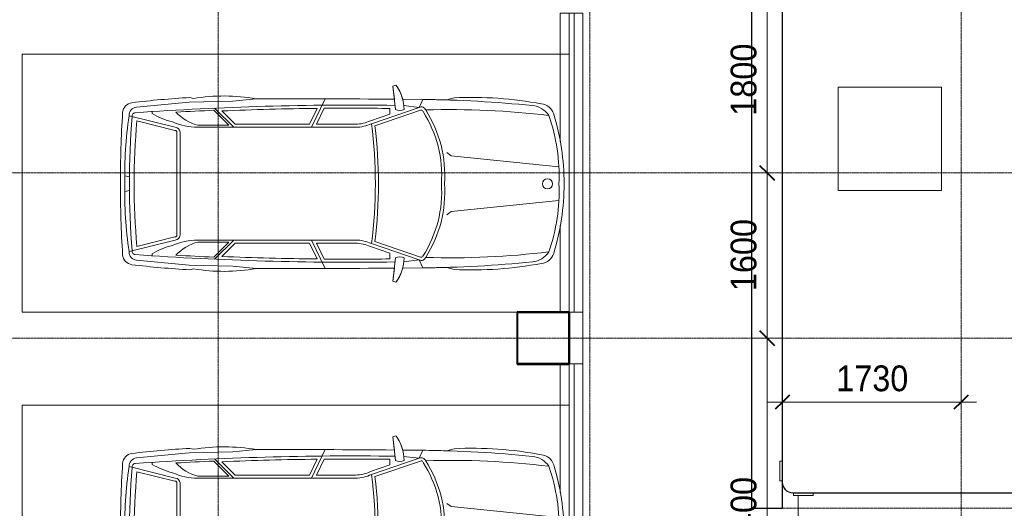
# Model space of a CAD drawing. Header units: millimetres. Extents: x 5617 to 106392, y -10603 to 59260.
# Tile 36 of 44: x 84352 to 93896, y 34850 to 39586. Entities that reach past the tile are written whole.
import ezdxf

# ---------------------------------------------------------------- set-up
doc = ezdxf.new("R2010")
doc.units = ezdxf.units.MM
for name, pattern in [('ADSK_Линия сетки', [25, 20, -2.5, 0, -2.5]), ('Линия сетки', [25, 20, -2.5, 0, -2.5]), ('Осевая', [14, 10, -2, 0, -2])]:
    doc.linetypes.add(name, pattern=pattern)
for name, color, linetype, lineweight in [('Кабельные лотки', 7, 'Continuous', 18), ('Обобщенные модели', 7, 'Continuous', 18), ('Окна', 7, 'Continuous', 18), ('Осевая линия', 7, 'Осевая', 18), ('Оси', 7, 'Continuous', 9), ('Парковка', 7, 'Continuous', 18), ('Перекрытия', 7, 'Continuous', 18), ('Размеры', 7, 'Continuous', 9), ('Размеры-100', 7, 'Continuous', 9), ('Соединительные детали кабельных лотков', 7, 'Continuous', 18), ('Стены разрез', 7, 'Continuous', 40), ('Элементы узлов', 7, 'Continuous', 18)]:
    doc.layers.add(name, color=color, linetype=linetype, lineweight=lineweight)
doc.styles.add('Arial', font='arial.ttf', dxfattribs={"width": 0.9, "height": 250})
doc.dimstyles.new('Основной_2_5_мм', dxfattribs={"dimscale": 304.8, "dimtxt": 255.06485, "dimasz": 0.463911, "dimexe": 0.492126, "dimexo": 0.492126, "dimgap": 0.098425, "dimtad": 1, "dimdec": 0, "dimdsep": 46, "dimtxsty": 'Arial', "dimblk1": 'OBLIQUE', "dimblk2": 'OBLIQUE', "dimsah": 1, "dimcen": 0.09, "dimdle": 0.492126, "dimazin": 2, "dimtfac": 1, "dimtdec": 4, "dimtix": 1, "dimtmove": 0, "dimatfit": 3, "dimfxl": 1, "dimtvp": 1, "dimtolj": 1, "dimtzin": 0, "dimlwd": 20, "dimlwe": 20, "dimarcsym": 2})

# ---------------------------------------------------------------- blocks, each defined once
blk = doc.blocks.new('105_Приямок_C крышкой - 1000x1000-V3-МКСС_LB02_-11_400__Кабельные конструкции_Лотки_3')
at = {"layer": 'Обобщенные модели', "color": 254, "true_color": 0xcccccc}
for p, q in [((-500, -500), (-500, 500)), ((-500, 500), (500, 500)), ((500, 500), (500, -500)), ((500, -500), (-500, -500))]:
    blk.add_line(p, q, dxfattribs=at)
blk = doc.blocks.new('CP_ДШ_Hanytex_TopJoint 24C_Половина - CP_ДШ_Hanytex_TopJoint 24C_Половина-3657771-МКСС_LB02_-11_400__Кабельные конструкции_Лотки_3')
at = {"layer": 'Обобщенные модели', "color": 254, "true_color": 0xcccccc}
for p, q in [((0, -25), (0, 110)), ((500, 110), (0, 110)), ((500, 110), (500, -25)), ((500, -25), (0, -25))]:
    blk.add_line(p, q, dxfattribs=at)
blk = doc.blocks.new('CP_ДШ_Hanytex_TopJoint 24C - CP_ДШ_Hanytex_TopJoint 24C-3950266-МКСС_LB02_-11_400__Кабельные конструкции_Лотки_3')
at = {"layer": 'Обобщенные модели', "color": 254, "true_color": 0xcccccc}
for p, q in [((0, -110), (0, 110)), ((840.8, 110), (0, 110)), ((2900, 110), (1651.5, 110)), ((2900, 110), (2900, -110)), ((2900, 25), (0, 25)), ((0, 25), (0, -25)), ((2900, -25), (2900, 25)), ((0, -25), (2900, -25)), ((2900, -110), (0, -110))]:
    blk.add_line(p, q, dxfattribs=at)
blk = doc.blocks.new('CP_ДШ_Hanytex_TopJoint 24C - CP_ДШ_Hanytex_TopJoint 24C-3950267-МКСС_LB02_-11_400__Кабельные конструкции_Лотки_3')
at = {"layer": 'Обобщенные модели', "color": 254, "true_color": 0xcccccc}
for p, q in [((0, -110), (0, 110)), ((740.8, 110), (0, 110)), ((2800, 110), (1551.5, 110)), ((2800, 110), (2800, -110)), ((2800, 25), (0, 25)), ((0, 25), (0, -25)), ((2800, -25), (2800, 25)), ((0, -25), (2800, -25)), ((2800, -110), (0, -110))]:
    blk.add_line(p, q, dxfattribs=at)
blk = doc.blocks.new('199_Парковочные места 3 класса и МГН - Средний класс-5604848-МКСС_LB02_-11_400__Кабельные конструкции_Лотки_3')
at = {"layer": 'Парковка', "color": 254, "true_color": 0xcccccc}
for p, q in [((0, -5300), (0, 0)), ((0, 0), (2500, 0)), ((2500, 0), (2500, -5300)), ((2500, -5300), (0, -5300))]:
    blk.add_line(p, q, dxfattribs=at)
at = {"layer": 'Элементы узлов', "color": 254, "true_color": 0xcccccc}
for p, q in [((983.8, -1142.3), (1089.6, -98.7)), ((1523.8, -1142.3), (1418.1, -98.7)), ((422.3, -1114.3), (442.5, -1185.5)), ((422.3, -1114.3), (442.5, -1185.5)), ((952.8, -1185.7), (983.8, -1142.3)), ((1554.8, -1185.7), (1523.8, -1142.3)), ((2085.4, -1114.3), (2065.2, -1185.5)), ((2065.2, -1185.5), (2085.4, -1114.3)), ((435.9, -1612.5), (437.8, -1418.4)), ((437.8, -1418.4), (435.9, -1612.5)), ((515.3, -1452.5), (437.8, -1418.4)), ((1992.3, -1452.5), (2069.9, -1418.4)), ((2071.8, -1612.5), (2069.9, -1418.4)), ((2071.8, -1612.5), (2069.9, -1418.4)), ((515.3, -1452.5), (496.7, -1604.6)), ((515.3, -1452.5), (672.7, -1914.3)), ((542.8, -1440), (693.3, -1881.5)), ((1964.9, -1440), (1814.4, -1881.5)), ((1992.3, -1452.5), (1834.9, -1914.3)), ((1992.3, -1452.5), (2010.9, -1604.6)), ((297.9, -1678.4), (307.5, -1706.8)), ((297.9, -1678.4), (307.5, -1706.8)), ((307.5, -1706.8), (535.8, -1682.8)), ((307.5, -1706.8), (435.2, -1693.4)), ((2200.1, -1706.8), (1971.9, -1682.8)), ((2072.4, -1693.4), (2200.1, -1706.8)), ((2209.8, -1678.4), (2200.1, -1706.8)), ((2200.1, -1706.8), (2209.8, -1678.4)), ((580.4, -1736.3), (524.7, -1736.3)), ((580.4, -1736.3), (644.8, -1925.3)), ((1927.3, -1736.3), (1862.8, -1925.3)), ((1927.3, -1736.3), (1982.9, -1736.3)), ((677.7, -2069.4), (677.7, -2449.4)), ((707.7, -2069.1), (707.7, -3598.1)), ((1800, -2069.1), (1799.9, -3598.1)), ((1830, -2069.4), (1830, -2449.4)), ((707.7, -2497.5), (431.5, -2362.6)), ((677.7, -2449.4), (523.4, -2374)), ((1800, -2497.5), (2076.1, -2362.6)), ((1830, -2449.4), (1984.3, -2374)), ((677.7, -2516.2), (524, -2441.1)), ((1830, -2516.2), (1983.6, -2441.1)), ((677.7, -2516.2), (677.7, -3236.7)), ((1830, -2516.2), (1830, -3236.7)), ((453.3, -3259.9), (431.6, -3033.4)), ((2054.4, -3259.9), (2076.1, -3033.4)), ((677.7, -3236.7), (548.7, -3365.7)), ((1830, -3236.7), (1959, -3365.7)), ((462.6, -3681.8), (453.3, -3259.9)), ((707.7, -3249.1), (521.7, -3435.1)), ((687.7, -3297.4), (542, -3443)), ((687.7, -3297.4), (687.7, -3598.1)), ((1799.9, -3249.1), (1986, -3435.1)), ((1819.9, -3297.4), (1819.9, -3598.1)), ((1819.9, -3297.4), (1965.6, -3443)), ((2045.1, -3681.8), (2054.4, -3259.9)), ((419.2, -3675.6), (428.5, -3641.5)), ((428.5, -3641.5), (419.2, -3675.6)), ((511.9, -4192.1), (462.6, -3681.8)), ((1995.8, -4192.1), (2045.1, -3681.8)), ((2088.5, -3675.6), (2079.2, -3641.5)), ((2088.5, -3675.6), (2079.2, -3641.5)), ((707.7, -3817), (596, -4265.1)), ((1253.8, -3770.9), (753.8, -3770.9)), ((1253.8, -3800.9), (753.8, -3800.9)), ((1253.8, -3770.9), (1753.8, -3770.9)), ((1253.8, -3800.9), (1753.8, -3800.9)), ((1799.9, -3817), (1911.6, -4265.1)), ((737.9, -3819.8), (645.9, -4188.9)), ((1769.7, -3819.8), (1861.7, -4188.9)), ((574.3, -4041.7), (555, -4041.7)), ((1933.4, -4041.7), (1952.6, -4041.7)), ((1188.1, -4261.3), (1176.6, -4307.4)), ((1319.5, -4261.3), (1331, -4307.4))]:
    blk.add_line(p, q, dxfattribs=at)
blk.add_circle((1255.7, -208.4), 49.6, dxfattribs=at)
for centre, radius, start, end in [((1253.8, -2377.4), 2329.4, 90.0001, 106.87163), ((1253.8, -2377.4), 2329.4, 90.0001, 106.87163), ((1253.8, -2377.4), 2329.4, 73.12837, 89.9999), ((1253.8, -2377.4), 2329.4, 73.12837, 89.9999), ((617.5, -279.1), 136.8, 106.87163, 175.06646), ((617.5, -279.1), 136.8, 106.87163, 175.06646), ((1178.2, -1868.5), 1772, 87.55356, 109.28685), ((1329.5, -1868.5), 1772, 70.71315, 92.44644), ((1890.2, -279.1), 136.8, 4.93354, 73.12837), ((1890.2, -279.1), 136.8, 4.93354, 73.12837), ((3990.7, -937.1), 3572.9, 169.19502, 182.84297), ((3990.7, -937.1), 3572.9, 169.19502, 182.84297), ((710.3, -375.7), 214.7, 123.15565, 174.25868), ((8357.7, -1141), 7822.1, 173.06091, 181.81947), ((1797.4, -375.7), 214.7, 5.74132, 56.84435), ((-5850.1, -1141), 7822.1, 358.18053, 6.93909), ((-1483.1, -937.1), 3572.9, 357.15703, 10.80498), ((-1483.1, -937.1), 3572.9, 357.15703, 10.80498), ((12318.1, -1542.7), 11881, 174.25868, 179.4003), ((-9810.4, -1542.7), 11881, 0.5997, 5.74132), ((12318.1, -1542.7), 11881, 178.27689, 179.4003), ((1172.2, -2380), 1175.5, 86.01808, 122.56229), ((1172.2, -2380), 1145.5, 85.91361, 122.56229), ((1335.5, -2380), 1175.5, 57.43771, 93.98192), ((1335.5, -2380), 1145.5, 57.23043, 94.08639), ((-9810.4, -1542.7), 11881, 0.5997, 1.72311), ((555, -1431.5), 44.9, 110.13727, 207.92346), ((555, -1431.5), 14.9, 110.13727, 214.65666), ((1952.7, -1431.5), 14.9, 325.34334, 79.17584), ((1952.7, -1431.5), 44.9, 332.07654, 69.86273), ((545.7, -2019.9), 421.9, 91.34489, 125.96656), ((545.7, -2019.9), 421.9, 105.08018, 125.96656), ((444.1, -1640.4), 100.9, 335.18442, 24.81558), ((2063.5, -1640.4), 100.9, 155.18442, 204.81558), ((1962, -2019.9), 421.9, 54.03344, 88.65511), ((1962, -2019.9), 421.9, 54.03344, 74.91982), ((122294.8, -2693.9), 121863.7, 179.529578, 180.159624), ((122294.8, -2693.9), 121863.7, 179.529578, 180.159624), ((29999.8, -2117.9), 29507.5, 179.16337, 184.05433), ((-27492.1, -2117.9), 29507.5, 355.94567, 0.83663), ((-119787.1, -2693.9), 121863.7, 359.840376, 0.470422), ((-119787.1, -2693.9), 121863.7, 359.840376, 0.470422), ((29999.8, -2117.9), 29477.5, 179.25824, 180.49792), ((-27492.1, -2117.9), 29477.5, 359.50208, 0.74176), ((1253.8, -6444.6), 4567.5, 82.69086, 97.30888), ((1253.8, -6444.6), 4597.5, 82.99641, 97.00333), ((308.1, -2077.9), 369.7, 1.31708, 24.38604), ((308.1, -2077.9), 399.7, 1.26668, 24.1731), ((2199.5, -2077.9), 399.7, 155.8269, 178.73332), ((2199.5, -2077.9), 369.7, 155.61396, 178.68292), ((29999.8, -2117.9), 29477.5, 180.62835, 182.42614), ((-27492.1, -2117.9), 29477.5, 357.57386, 359.37165), ((2197.9, -3346.5), 1793.9, 169.94924, 189.46651), ((2197.9, -3346.5), 1793.9, 169.94924, 189.46651), ((309.7, -3346.5), 1793.9, 350.53349, 10.05076), ((309.7, -3346.5), 1793.9, 350.53349, 10.05076), ((29999.8, -2117.9), 29487.5, 182.57574, 183.2896), ((-27492.1, -2117.9), 29487.5, 356.7104, 357.42426), ((270, -3491.9), 431, 312.44171, 345.73967), ((104.4, -3598.1), 603.3, 335.9999, 0.0001), ((2403.2, -3598.1), 603.3, 179.9999, 204.0001), ((2237.6, -3491.9), 431, 194.26033, 227.55829), ((9206.1, -3181.8), 8800.8, 183.21671, 186.88355), ((9206.1, -3181.8), 8800.8, 183.21671, 186.88355), ((-6698.4, -3181.8), 8800.8, 353.11645, 356.78329), ((-6698.4, -3181.8), 8800.8, 353.11645, 356.78329), ((753.8, -3817), 46.1, 90, 180), ((753.8, -3817), 16.1, 90, 189.78728), ((1753.8, -3817), 46.1, 0, 90), ((1753.8, -3817), 16.1, 350.21272, 90), ((-103, -3648.4), 783.2, 329.85536, 345.58144), ((2610.7, -3648.4), 783.2, 194.41856, 210.14464), ((592.6, -4184.1), 81.1, 185.69288, 272.42286), ((1253.8, 2688.8), 6904.6, 264.9489, 275.0511), ((1915.1, -4184.1), 81.1, 267.57714, 354.30712), ((571.1, -4224.2), 103.1, 186.88355, 266.35928), ((571.1, -4224.2), 103.1, 186.88355, 266.35928), ((599.8, -4201.7), 33.8, 184.05433, 277.09501), ((1185.4, -179.7), 4127.7, 261.79078, 270.94992), ((1253.8, 3792.2), 8053.7, 265.37189, 274.62811), ((1322.3, -179.7), 4127.7, 269.05008, 278.20922), ((1907.8, -4201.7), 33.8, 262.90499, 355.94567), ((1936.5, -4224.2), 103.1, 273.64072, 353.11645), ((1936.5, -4224.2), 103.1, 273.64072, 353.11645), ((1249.8, 6442.3), 10791.2, 266.35928, 270.02128), ((1249.8, 6442.3), 10791.2, 266.35928, 270.02128), ((1257.8, 6442.3), 10791.2, 269.97872, 273.64072), ((1257.8, 6442.3), 10791.2, 269.97872, 273.64072)]:
    blk.add_arc(centre, radius, start, end, dxfattribs=at)
blk = doc.blocks.new('135_SLK_GD_AR_rvt-1-МКСС_LB02_-11_400__Кабельные конструкции_Лотки_3')
at = {"layer": 'Перекрытия', "color": 254, "true_color": 0xcccccc}
for p, q in [((77960, 38930), (78960, 38930)), ((77960, 37930), (77960, 38930)), ((78960, 38930), (78960, 37930)), ((78960, 37930), (77960, 37930)), ((74850, 36250), (74850, 36750)), ((74850, 36750), (75265, 36750)), ((75265, 36250), (74850, 36250))]:
    blk.add_line(p, q, dxfattribs=at)
at = {"layer": 'Стены разрез', "color": 254, "true_color": 0xcccccc}
for p, q in [((75352, 36752), (74848, 36752)), ((74848, 36752), (74848, 36750)), ((74848, 36750), (74848, 36250)), ((74850, 36750), (75350, 36750)), ((74850, 36250), (74850, 36750)), ((75350, 36750), (75350, 36250)), ((75352, 36750), (75352, 36752)), ((75352, 36248), (75352, 36750)), ((74848, 36250), (74848, 36248)), ((74848, 36248), (75350, 36248)), ((75350, 36250), (74850, 36250)), ((75350, 36248), (75352, 36248))]:
    blk.add_line(p, q, dxfattribs=at)
at = {"layer": 'Обобщенные модели', "color": 254, "lineweight": 18, "true_color": 0xcccccc}
for name, p, rotation in [('CP_ДШ_Hanytex_TopJoint 24C - CP_ДШ_Hanytex_TopJoint 24C-3950266-МКСС_LB02_-11_400__Кабельные конструкции_Лотки_3', (75375, 36750), 89.99999999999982), ('CP_ДШ_Hanytex_TopJoint 24C_Половина - CP_ДШ_Hanytex_TopJoint 24C_Половина-3657771-МКСС_LB02_-11_400__Кабельные конструкции_Лотки_3', (75375, 36750), 269.9999999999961), ('CP_ДШ_Hanytex_TopJoint 24C - CP_ДШ_Hanytex_TopJoint 24C-3950267-МКСС_LB02_-11_400__Кабельные конструкции_Лотки_3', (75375, 33450), 89.99999999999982)]:
    blk.add_blockref(name, p, dxfattribs=dict(at, rotation=rotation))
at = {"layer": 'Окна', "color": 254, "lineweight": 18, "true_color": 0xcccccc}
blk.add_blockref('105_Приямок_C крышкой - 1000x1000-V3-МКСС_LB02_-11_400__Кабельные конструкции_Лотки_3', (78460, 38430), dxfattribs=at)
at = {"layer": 'Парковка', "color": 254, "lineweight": 18, "true_color": 0xcccccc, "rotation": 269.9999999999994}
for p in [(75350, 39250), (75350, 35850)]:
    blk.add_blockref('199_Парковочные места 3 класса и МГН - Средний класс-5604848-МКСС_LB02_-11_400__Кабельные конструкции_Лотки_3', p, dxfattribs=at)
blk = doc.blocks.new('OSTEC_CT - ЛН_ ЛП - ОГП - Тройник - ZS - Цинкование по методу Сендзимира-1209897-МКСС_LB02_-11_400__Кабельные конструкции_Лотки_3')
at = {"layer": 'Осевая линия'}
blk.add_line((0, -300), (0, 0), dxfattribs=at)
at = {"layer": 'Соединительные детали кабельных лотков', "color": 96, "true_color": 0x008000}
for p, q in [((-1, 147.5), (-1, 150)), ((-1, 150), (1, 150)), ((-1, 150), (1, 150)), ((-1, -147.5), (-1, 147.5)), ((1, 147.5), (-1, 147.5)), ((-1, 147.5), (1, 147.5)), ((1, 150), (1, 147.5)), ((1, 147.5), (1, -147.5)), ((-250, -147.5), (-300, -147.5)), ((-300, -147.5), (-300, -150)), ((-300, -150), (-250, -150)), ((-1, -150), (1, -150)), ((300, -147.5), (250, -147.5)), ((250, -150), (300, -150)), ((300, -150), (300, -147.5)), ((-150, -250), (-150, -300)), ((-147.5, -300), (-147.5, -250)), ((147.5, -250), (147.5, -300)), ((150, -300), (150, -250)), ((-150, -300), (-147.5, -300)), ((147.5, -300), (150, -300))]:
    blk.add_line(p, q, dxfattribs=at)
for centre, radius, start, end in [((-250, -250), 102.5, 360, 90), ((-250, -250), 100, 0, 90), ((250, -250), 102.5, 90, 180), ((250, -250), 100, 90, 180)]:
    blk.add_arc(centre, radius, start, end, dxfattribs=at)
blk = doc.blocks.new('OSTEC_U - ЛН_ ЛП - СЛУМ - OSTEC_U - ЛН_ ЛП - СЛУМ-1209925-МКСС_LB02_-11_400__Кабельные конструкции_Лотки_3')
at = {"layer": 'Соединительные детали кабельных лотков', "color": 96, "true_color": 0x008000}
for p, q in [((-95, -2.5), (-95, 0)), ((-95, -25), (-95, -2.5)), ((95, -2.5), (-95, -2.5)), ((95, -25), (-95, -25)), ((95, 0), (95, -2.5)), ((95, -2.5), (95, -25))]:
    blk.add_line(p, q, dxfattribs=at)
blk = doc.blocks.new('OSTEC_U - ЛН_ ЛП - СЛУМ - OSTEC_U - ЛН_ ЛП - СЛУМ-V29-МКСС_LB02_-11_400__Кабельные конструкции_Лотки_3')
at = {"layer": 'Соединительные детали кабельных лотков', "color": 96, "true_color": 0x008000}
for p, q in [((-95, 2.5), (-95, 25)), ((-95, 25), (95, 25)), ((-95, 0), (-95, 2.5)), ((-95, 2.5), (95, 2.5)), ((95, 25), (95, 2.5)), ((95, 2.5), (95, 0))]:
    blk.add_line(p, q, dxfattribs=at)
blk = doc.blocks.new('DIMBLOCK3-МКСС_LB02_-11_400__Кабельные конструкции_Лотки_3')
at = {"layer": 'Размеры-100', "lineweight": 20, "transparency": 16777216}
for p, q in [((91746.5, 35880), (91746.5, 36030)), ((93476.5, 35880), (93476.5, 36030)), ((91596.5, 35880), (93626.5, 35880)), ((91746.5, 35880), (91746.5, 35830)), ((93476.5, 35880), (93476.5, 35830))]:
    blk.add_line(p, q, dxfattribs=at)
at = {"layer": 'Размеры-100', "lineweight": 40, "transparency": 16777216}
for p, q in [((91746.5, 35880), (91817.2, 35950.7)), ((93476.5, 35880), (93547.2, 35950.7)), ((91746.5, 35880), (91675.8, 35809.3)), ((93476.5, 35880), (93405.8, 35809.3))]:
    blk.add_line(p, q, dxfattribs=at)
at = {"layer": 'Размеры-100', "color": 0, "lineweight": 20, "transparency": 16777216, "insert": (92266.2, 36234.5), "char_height": 250, "width": 828.765, "attachment_point": 1, "line_spacing_factor": 0.941778, "style": 'Arial'}
blk.add_mtext('1730', dxfattribs=at)
blk = doc.blocks.new('_Oblique')
at = {"color": 0, "linetype": 'ByBlock', "lineweight": -2}
blk.add_line((-0.5, -0.5), (0.5, 0.5), dxfattribs=at)
blk = doc.blocks.new('DIMBLOCK85-МКСС_LB02_-11_400__Кабельные конструкции_Лотки_3')
at = {"layer": 'Размеры-100', "lineweight": 40, "transparency": 16777216}
for p, q in [((91597.5, 36500), (91526.8, 36570.7)), ((91597.5, 36500), (91668.2, 36429.3)), ((91597.5, 33100), (91526.8, 33170.7)), ((91597.5, 33100), (91668.2, 33029.3))]:
    blk.add_line(p, q, dxfattribs=at)
at = {"layer": 'Размеры-100', "lineweight": 20, "transparency": 16777216}
for p, q in [((91597.5, 36500), (91447.5, 36500)), ((91597.5, 33100), (91597.5, 36500)), ((91597.5, 36500), (91647.5, 36500)), ((91597.5, 33100), (91447.5, 33100)), ((91597.5, 33100), (91647.5, 33100))]:
    blk.add_line(p, q, dxfattribs=at)
at = {"layer": 'Размеры-100', "color": 0, "lineweight": 20, "transparency": 16777216, "insert": (91243, 34454.7), "char_height": 250, "width": 828.765, "attachment_point": 1, "rotation": 90, "line_spacing_factor": 0.941778, "style": 'Arial'}
blk.add_mtext('3400', dxfattribs=at)
blk = doc.blocks.new('DIMBLOCK86-МКСС_LB02_-11_400__Кабельные конструкции_Лотки_3')
at = {"layer": 'Размеры-100', "lineweight": 20, "transparency": 16777216}
for p, q in [((91597.5, 38100), (91447.5, 38100)), ((91597.5, 36500), (91597.5, 38100)), ((91597.5, 38100), (91647.5, 38100)), ((91597.5, 36500), (91447.5, 36500)), ((91597.5, 36500), (91647.5, 36500))]:
    blk.add_line(p, q, dxfattribs=at)
at = {"layer": 'Размеры-100', "lineweight": 40, "transparency": 16777216}
for p, q in [((91597.5, 38100), (91526.8, 38170.7)), ((91597.5, 38100), (91668.2, 38029.3)), ((91597.5, 36500), (91526.8, 36570.7)), ((91597.5, 36500), (91668.2, 36429.3))]:
    blk.add_line(p, q, dxfattribs=at)
at = {"layer": 'Размеры-100', "color": 0, "lineweight": 20, "transparency": 16777216, "insert": (91243, 36954.7), "char_height": 250, "width": 828.765, "attachment_point": 1, "rotation": 90, "line_spacing_factor": 0.941778, "style": 'Arial'}
blk.add_mtext('1600', dxfattribs=at)
blk = doc.blocks.new('DIMBLOCK87-МКСС_LB02_-11_400__Кабельные конструкции_Лотки_3')
at = {"layer": 'Размеры-100', "lineweight": 20, "transparency": 16777216}
for p, q in [((91597.5, 39900), (91447.5, 39900)), ((91597.5, 38100), (91597.5, 39900)), ((91597.5, 39900), (91647.5, 39900)), ((91597.5, 38100), (91447.5, 38100)), ((91597.5, 38100), (91647.5, 38100))]:
    blk.add_line(p, q, dxfattribs=at)
at = {"layer": 'Размеры-100', "lineweight": 40, "transparency": 16777216}
for p, q in [((91597.5, 39900), (91526.8, 39970.7)), ((91597.5, 39900), (91668.2, 39829.3)), ((91597.5, 38100), (91526.8, 38170.7)), ((91597.5, 38100), (91668.2, 38029.3))]:
    blk.add_line(p, q, dxfattribs=at)
at = {"layer": 'Размеры-100', "color": 0, "lineweight": 20, "transparency": 16777216, "insert": (91243, 38654.7), "char_height": 250, "width": 828.765, "attachment_point": 1, "rotation": 90, "line_spacing_factor": 0.941778, "style": 'Arial'}
blk.add_mtext('1800', dxfattribs=at)

msp = doc.modelspace()

# ---------------------------------------------------------------- linework, layer by layer
at = {"layer": 'Кабельные лотки', "color": 96, "true_color": 0x008000}
for p, q in [((91446.5, 34851.3), (91446.5, 48869)), ((91449.1, 34851.3), (91449.1, 48869)), ((91744, 34851.3), (91744, 48869)), ((91746.5, 34851.3), (91746.5, 48869)), ((91896.5, 34997.8), (91896.5, 35000.3)), ((91896.5, 35000.3), (102958.2, 35000.3)), ((91896.5, 34997.8), (102958.2, 34997.8)), ((91896.5, 34727.8), (91896.5, 34972.8)), ((91746.5, 34851.3), (91446.5, 34851.3))]:
    msp.add_line(p, q, dxfattribs=at)
at = {"layer": 'Осевая линия'}
for p, q in [((91596.5, 34851.3), (91596.5, 48869)), ((91896.5, 34850.3), (102958.2, 34850.3))]:
    msp.add_line(p, q, dxfattribs=at)
at = {"layer": 'Оси', "linetype": 'Линия сетки'}
for p, q in [((86276.5, -9728.2), (86276.5, 59259.8)), ((89876.5, -9728.2), (89876.5, 59259.8)), ((93476.5, -9728.2), (93476.5, 59259.8))]:
    msp.add_line(p, q, dxfattribs=at)
at = {"layer": 'Оси', "linetype": 'ADSK_Линия сетки'}
for p, q in [((105516.8, 38100), (28647.1, 38100)), ((105516.8, 36500), (28647.1, 36500))]:
    msp.add_line(p, q, dxfattribs=at)

# ---------------------------------------------------------------- block references
at = {"lineweight": 5}
msp.add_blockref('135_SLK_GD_AR_rvt-1-МКСС_LB02_-11_400__Кабельные конструкции_Лотки_3', (14326.5, 0), dxfattribs=at)
at = {"layer": 'Соединительные детали кабельных лотков', "color": 96, "true_color": 0x008000}
for name, p, rotation in [('OSTEC_U - ЛН_ ЛП - СЛУМ - OSTEC_U - ЛН_ ЛП - СЛУМ-1209925-МКСС_LB02_-11_400__Кабельные конструкции_Лотки_3', (91744, 35210.3), 270), ('OSTEC_U - ЛН_ ЛП - СЛУМ - OSTEC_U - ЛН_ ЛП - СЛУМ-V29-МКСС_LB02_-11_400__Кабельные конструкции_Лотки_3', (91946.5, 34997.8), 180)]:
    msp.add_blockref(name, p, dxfattribs=dict(at, rotation=rotation))
at = {"layer": 'Соединительные детали кабельных лотков', "rotation": 90}
msp.add_blockref('OSTEC_CT - ЛН_ ЛП - ОГП - Тройник - ZS - Цинкование по методу Сендзимира-1209897-МКСС_LB02_-11_400__Кабельные конструкции_Лотки_3', (91596.5, 34850.3), dxfattribs=at)

# ---------------------------------------------------------------- dimensions: what is measured, and where the dimension line sits
at = {"layer": 'Размеры', "lineweight": 20}
for base, p1, p2, override, picture, middle in [((91597.5, 39900), (91497.5, 38100), (91497.5, 39900), {"dimpost": '<>', "dimfxl": 1800}, 'DIMBLOCK87-МКСС_LB02_-11_400__Кабельные конструкции_Лотки_3', (91439.9, 39000)), ((91597.5, 38100), (91497.5, 36500), (91497.5, 38100), {"dimpost": '<>', "dimfxl": 1600}, 'DIMBLOCK86-МКСС_LB02_-11_400__Кабельные конструкции_Лотки_3', (91439.9, 37300)), ((91597.5, 36500), (91497.5, 33100), (91497.5, 36500), {"dimpost": '<>', "dimfxl": 3400}, 'DIMBLOCK85-МКСС_LB02_-11_400__Кабельные конструкции_Лотки_3', (91439.8, 34800))]:
    dim = msp.add_linear_dim(base=base, p1=p1, p2=p2, angle=90, dimstyle='Основной_2_5_мм', override=override, dxfattribs=at)
    dim.commit()
    dim.dimension.update_dxf_attribs({"geometry": picture, "text_midpoint": middle})
dim = msp.add_linear_dim(base=(93476.5, 35880), p1=(91746.5, 35980), p2=(93476.5, 35980), dimstyle='Основной_2_5_мм', override={"dimpost": '<>', "dimfxl": 1730}, dxfattribs=at)
dim.commit()
dim.dimension.update_dxf_attribs({"geometry": 'DIMBLOCK3-МКСС_LB02_-11_400__Кабельные конструкции_Лотки_3', "text_midpoint": (92611.5, 36037.7)})

doc.saveas('drawing.dxf')
